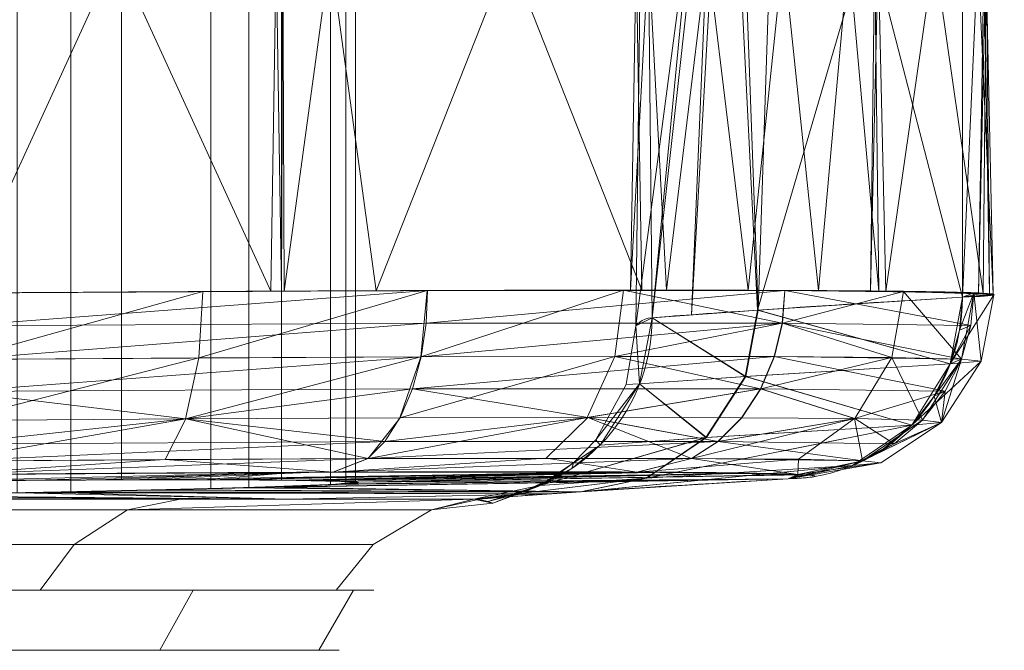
# Model space of a CAD drawing. Header units: millimetres. Extents: x -71 to 71, y -145 to 145.
# Tile 64 of 256: x 55 to 71, y -145 to -135. Entities that reach past the tile are written whole.
import ezdxf

# ---------------------------------------------------------------- set-up
doc = ezdxf.new("R2010")
doc.units = ezdxf.units.MM
doc.layers.add('1', color=7, linetype='CONTINUOUS')

msp = doc.modelspace()

# ---------------------------------------------------------------- linework, layer by layer
at = {"layer": '1', "color": 163, "linetype": 'Continuous', "lineweight": 13}
for p, q in [((70.739, -127.83, 46.708), (70.739, -139.17, 46.708)), ((70.739, -127.83, -46.708), (70.739, -139.17, -46.708))]:
    msp.add_line(p, q, dxfattribs=at)
at = {"layer": '1', "color": 163, "linetype": 'Continuous', "lineweight": 13, "extrusion": (0, -1, 0)}
msp.add_circle((0, 0, 144.005), 61.018, dxfattribs=at)
at = {"layer": '1', "color": 163, "linetype": 'Continuous', "lineweight": 13, "extrusion": (0, 1, 0)}
msp.add_circle((0, 0, -145), 60.443, dxfattribs=at)
at = {"layer": '1', "color": 163, "linetype": 'Continuous', "lineweight": 13, "extrusion": (-0.227826, -0.012994, 0.973615)}
msp.add_arc((142.806, 47.391, -59.784), 3, 357.4892, 86.8216, dxfattribs=at)
at = {"layer": '1', "color": 163, "linetype": 'Continuous', "lineweight": 13, "extrusion": (0.227826, 0.012994, 0.973615)}
msp.add_arc((-142.806, -47.391, 59.784), 3, 177.4892, 266.8216, dxfattribs=at)
at = {"layer": '1', "color": 163, "linetype": 'Continuous', "lineweight": 13, "extrusion": (-0.051031, -0.003792, 0.99869)}
msp.add_arc((143.762, 51.498, -13.267), 3, 356.7324, 85.7563, dxfattribs=at)
at = {"layer": '1', "color": 163, "linetype": 'Continuous', "lineweight": 13, "extrusion": (0.051031, 0.003792, 0.99869)}
msp.add_arc((-143.762, -51.498, 13.267), 3, 176.7324, 265.7563, dxfattribs=at)
at = {"layer": '1', "color": 163, "linetype": 'Continuous', "lineweight": 13, "extrusion": (0, 1, 0)}
for start, end in [(189.62085, 222.27869), (137.72131, 170.37915)]:
    msp.add_arc((0, 0, -142.505), 63.564, start, end, dxfattribs=at)
at = {"layer": '1', "color": 163, "linetype": 'Continuous', "lineweight": 13}
for points, knots in [([(54.195, -139.1, -71.05), (56.916, -139.08, -70.647), (59.581, -139.065, -69.661), (64.233, -139.051, -66.737), (66.267, -139.05, -64.773), (68.579, -139.059, -61.37), (69.241, -139.064, -60.141), (70.29, -139.077, -57.588), (70.677, -139.085, -56.273), (71.432, -139.114, -52.211), (71.366, -139.14, -49.386), (70.739, -139.17, -46.708)], [0, 0, 0, 0, 0.25, 0.25, 0.5, 0.5, 0.625, 0.625, 0.75, 0.75, 1, 1, 1, 1]), ([(70.739, -139.17, 46.708), (71.366, -139.14, 49.387), (71.43, -139.114, 52.228), (70.424, -139.075, 57.629), (69.346, -139.062, 60.243), (67.033, -139.053, 63.645), (66.133, -139.052, 64.713), (64.146, -139.052, 66.628), (63.065, -139.054, 67.472), (59.567, -139.065, 69.668), (56.915, -139.08, 70.647), (54.195, -139.1, 71.05)], [0, 0, 0, 0, 0.25, 0.25, 0.5, 0.5, 0.625, 0.625, 0.75, 0.75, 1, 1, 1, 1]), ([(65.614, -139.506, -10.461), (65.436, -139.519, -6.976), (65.347, -139.64, -3.49), (65.347, -139.64, 3.488), (65.436, -139.519, 6.977), (65.614, -139.506, 10.461)], [0, 0, 0, 0, 0.5, 0.5, 1, 1, 1, 1]), ([(67.861, -142.17, -47.422), (68.393, -142.139, -49.699), (68.448, -142.114, -52.101), (67.806, -142.085, -55.555), (67.476, -142.077, -56.673), (66.584, -142.064, -58.844), (66.021, -142.059, -59.89), (64.054, -142.05, -62.784), (62.324, -142.05, -64.454), (58.368, -142.065, -66.941), (56.102, -142.079, -67.78), (53.788, -142.1, -68.123)], [0, 0, 0, 0, 0.25, 0.25, 0.375, 0.375, 0.5, 0.5, 0.75, 0.75, 1, 1, 1, 1]), ([(53.788, -142.1, 68.123), (56.101, -142.079, 67.78), (58.356, -142.065, 66.947), (61.331, -142.054, 65.079), (62.25, -142.052, 64.361), (63.941, -142.051, 62.732), (64.706, -142.053, 61.824), (66.673, -142.062, 58.931), (67.59, -142.075, 56.708), (68.447, -142.113, 52.115), (68.393, -142.139, 49.7), (67.861, -142.17, 47.422)], [0, 0, 0, 0, 0.25, 0.25, 0.375, 0.375, 0.5, 0.5, 0.75, 0.75, 1, 1, 1, 1]), ([(42.762, -142.505, -47.03), (42.511, -142.502, -47.534), (42.308, -142.497, -48.052), (42.073, -142.489, -48.851), (42.006, -142.486, -49.121), (41.896, -142.48, -49.667), (41.853, -142.477, -49.945), (41.761, -142.467, -50.783), (41.749, -142.46, -51.339), (41.804, -142.448, -52.17), (41.835, -142.444, -52.446), (41.92, -142.435, -52.998), (41.976, -142.431, -53.275), (42.178, -142.417, -54.091), (42.359, -142.408, -54.616), (42.697, -142.394, -55.378), (42.821, -142.389, -55.627), (43.092, -142.38, -56.116), (43.24, -142.375, -56.357), (43.71, -142.36, -57.052), (44.061, -142.35, -57.482), (44.641, -142.336, -58.081), (44.844, -142.331, -58.272), (45.268, -142.322, -58.638), (45.49, -142.317, -58.813), (46.169, -142.303, -59.302), (46.647, -142.294, -59.586), (47.649, -142.276, -60.068), (48.18, -142.268, -60.268), (49.254, -142.252, -60.567), (49.8, -142.245, -60.668), (50.908, -142.231, -60.775), (51.475, -142.224, -60.779), (52.585, -142.213, -60.69), (53.133, -142.208, -60.597), (54.212, -142.199, -60.314), (54.745, -142.195, -60.122), (55.755, -142.189, -59.656), (56.237, -142.187, -59.38), (56.924, -142.185, -58.901), (57.149, -142.184, -58.73), (57.578, -142.183, -58.37), (57.784, -142.183, -58.182), (58.374, -142.183, -57.592), (58.731, -142.184, -57.167), (59.212, -142.186, -56.479), (59.363, -142.187, -56.241), (59.642, -142.189, -55.756), (59.77, -142.191, -55.508), (60.12, -142.195, -54.752), (60.308, -142.199, -54.229), (60.523, -142.206, -53.416), (60.582, -142.208, -53.141), (60.677, -142.213, -52.59), (60.711, -142.216, -52.314), (60.779, -142.224, -51.484), (60.776, -142.231, -50.928), (60.67, -142.244, -49.809), (60.568, -142.252, -49.259), (60.271, -142.268, -48.189), (60.076, -142.276, -47.667), (59.589, -142.294, -46.652), (59.305, -142.303, -46.174), (58.819, -142.317, -45.498), (58.647, -142.321, -45.279), (58.284, -142.331, -44.857), (58.091, -142.336, -44.652), (57.487, -142.35, -44.064), (57.056, -142.36, -43.713), (56.366, -142.374, -43.246), (56.13, -142.379, -43.1), (55.642, -142.389, -42.829), (55.389, -142.394, -42.702), (54.622, -142.408, -42.36), (54.096, -142.417, -42.18), (53.287, -142.431, -41.979), (53.015, -142.435, -41.923), (52.462, -142.443, -41.837), (52.181, -142.448, -41.805), (51.344, -142.46, -41.749), (50.789, -142.467, -41.761), (49.96, -142.477, -41.851), (49.684, -142.48, -41.894), (49.135, -142.486, -42.003), (48.86, -142.489, -42.07), (48.054, -142.497, -42.307), (47.534, -142.502, -42.511), (47.03, -142.505, -42.762)], [0, 0, 0, 0, 0.03125, 0.03125, 0.046875, 0.046875, 0.0625, 0.0625, 0.09375, 0.09375, 0.109375, 0.109375, 0.125, 0.125, 0.15625, 0.15625, 0.171875, 0.171875, 0.1875, 0.1875, 0.21875, 0.21875, 0.234375, 0.234375, 0.25, 0.25, 0.28125, 0.28125, 0.3125, 0.3125, 0.34375, 0.34375, 0.375, 0.375, 0.40625, 0.40625, 0.4375, 0.4375, 0.46875, 0.46875, 0.484375, 0.484375, 0.5, 0.5, 0.53125, 0.53125, 0.546875, 0.546875, 0.5625, 0.5625, 0.59375, 0.59375, 0.609375, 0.609375, 0.625, 0.625, 0.65625, 0.65625, 0.6875, 0.6875, 0.71875, 0.71875, 0.75, 0.75, 0.765625, 0.765625, 0.78125, 0.78125, 0.8125, 0.8125, 0.828125, 0.828125, 0.84375, 0.84375, 0.875, 0.875, 0.890625, 0.890625, 0.90625, 0.90625, 0.9375, 0.9375, 0.953125, 0.953125, 0.96875, 0.96875, 1, 1, 1, 1]), ([(47.03, -142.505, 42.762), (47.534, -142.502, 42.511), (48.052, -142.497, 42.308), (48.851, -142.489, 42.073), (49.121, -142.486, 42.006), (49.667, -142.48, 41.896), (49.945, -142.477, 41.853), (50.783, -142.467, 41.761), (51.339, -142.46, 41.749), (52.17, -142.448, 41.804), (52.446, -142.444, 41.835), (52.998, -142.435, 41.92), (53.275, -142.431, 41.976), (54.091, -142.417, 42.178), (54.616, -142.408, 42.359), (55.378, -142.394, 42.697), (55.627, -142.389, 42.821), (56.116, -142.38, 43.092), (56.357, -142.375, 43.24), (57.052, -142.36, 43.71), (57.482, -142.35, 44.061), (58.081, -142.336, 44.641), (58.272, -142.331, 44.844), (58.638, -142.322, 45.268), (58.813, -142.317, 45.49), (59.302, -142.303, 46.169), (59.586, -142.294, 46.647), (60.068, -142.276, 47.649), (60.268, -142.268, 48.18), (60.567, -142.252, 49.254), (60.668, -142.245, 49.8), (60.775, -142.231, 50.908), (60.779, -142.224, 51.475), (60.69, -142.213, 52.585), (60.597, -142.208, 53.133), (60.314, -142.199, 54.212), (60.122, -142.195, 54.745), (59.656, -142.189, 55.755), (59.38, -142.187, 56.237), (58.901, -142.185, 56.924), (58.73, -142.184, 57.149), (58.37, -142.183, 57.578), (58.182, -142.183, 57.784), (57.592, -142.183, 58.374), (57.167, -142.184, 58.731), (56.479, -142.186, 59.212), (56.241, -142.187, 59.363), (55.756, -142.189, 59.642), (55.508, -142.191, 59.77), (54.752, -142.195, 60.12), (54.229, -142.199, 60.308), (53.416, -142.206, 60.523), (53.141, -142.208, 60.582), (52.59, -142.213, 60.677), (52.314, -142.216, 60.711), (51.484, -142.224, 60.779), (50.928, -142.231, 60.776), (49.809, -142.244, 60.67), (49.259, -142.252, 60.568), (48.189, -142.268, 60.271), (47.667, -142.276, 60.076), (46.652, -142.294, 59.589), (46.174, -142.303, 59.305), (45.498, -142.317, 58.819), (45.279, -142.321, 58.647), (44.857, -142.331, 58.284), (44.652, -142.336, 58.091), (44.064, -142.35, 57.487), (43.713, -142.36, 57.056), (43.246, -142.374, 56.366), (43.1, -142.379, 56.13), (42.829, -142.389, 55.642), (42.702, -142.394, 55.389), (42.36, -142.408, 54.622), (42.18, -142.417, 54.096), (41.979, -142.431, 53.287), (41.923, -142.435, 53.015), (41.837, -142.443, 52.462), (41.805, -142.448, 52.181), (41.749, -142.46, 51.344), (41.761, -142.467, 50.789), (41.851, -142.477, 49.96), (41.894, -142.48, 49.684), (42.003, -142.486, 49.135), (42.07, -142.489, 48.86), (42.307, -142.497, 48.054), (42.511, -142.502, 47.534), (42.762, -142.505, 47.03)], [0, 0, 0, 0, 0.03125, 0.03125, 0.046875, 0.046875, 0.0625, 0.0625, 0.09375, 0.09375, 0.109375, 0.109375, 0.125, 0.125, 0.15625, 0.15625, 0.171875, 0.171875, 0.1875, 0.1875, 0.21875, 0.21875, 0.234375, 0.234375, 0.25, 0.25, 0.28125, 0.28125, 0.3125, 0.3125, 0.34375, 0.34375, 0.375, 0.375, 0.40625, 0.40625, 0.4375, 0.4375, 0.46875, 0.46875, 0.484375, 0.484375, 0.5, 0.5, 0.53125, 0.53125, 0.546875, 0.546875, 0.5625, 0.5625, 0.59375, 0.59375, 0.609375, 0.609375, 0.625, 0.625, 0.65625, 0.65625, 0.6875, 0.6875, 0.71875, 0.71875, 0.75, 0.75, 0.765625, 0.765625, 0.78125, 0.78125, 0.8125, 0.8125, 0.828125, 0.828125, 0.84375, 0.84375, 0.875, 0.875, 0.890625, 0.890625, 0.90625, 0.90625, 0.9375, 0.9375, 0.953125, 0.953125, 0.96875, 0.96875, 1, 1, 1, 1]), ([(62.67, -142.505, 10.623), (62.869, -142.512, 7.15), (62.982, -142.573, 3.575), (62.982, -142.572, -3.578), (62.869, -142.512, -7.15), (62.67, -142.505, -10.623)], [0, 0, 0, 0, 0.5, 0.5, 1, 1, 1, 1])]:
    msp.add_open_spline(points, degree=3, knots=knots, dxfattribs=at)
for points in [[(70.739, -139.17, -46.708), (67.955, -139.331, -34.81), (66.235, -139.459, -22.614), (65.614, -139.506, -10.461)], [(65.614, -139.506, 10.461), (66.235, -139.459, 22.61), (67.928, -139.333, 34.695), (70.739, -139.17, 46.708)], [(62.67, -142.505, -10.623), (63.298, -142.458, -22.964), (65.039, -142.331, -35.345), (67.861, -142.17, -47.422)], [(67.861, -142.17, 47.422), (65.012, -142.332, 35.229), (63.298, -142.458, 22.959), (62.67, -142.505, 10.623)]]:
    msp.add_open_spline(points, degree=3, dxfattribs=at)
for points in [[(52.258, -142.446, -41.817), (52.258, -124.554, -41.817), (56.015, -124.618, -43.038), (56.015, -142.382, -43.038)], [(58.325, -142.33, 44.909), (58.325, -124.67, 44.909), (55.129, -124.601, 42.587), (55.129, -142.399, 42.587)], [(56.015, -142.382, -43.038), (56.015, -124.618, -43.038), (58.951, -124.687, -45.681), (58.951, -142.313, -45.681)], [(60.3, -142.266, 48.33), (60.3, -124.734, 48.33), (58.325, -124.67, 44.909), (58.325, -142.33, 44.909)], [(58.951, -142.313, -45.681), (58.951, -124.687, -45.681), (60.558, -124.748, -49.29), (60.558, -142.252, -49.29)], [(60.713, -142.216, 52.258), (60.713, -124.784, 52.258), (60.3, -124.734, 48.33), (60.3, -142.266, 48.33)], [(56.015, -142.188, -59.492), (56.015, -124.812, -59.492), (52.258, -124.784, -60.713), (52.258, -142.216, -60.713)], [(53.24, -142.207, 60.558), (53.24, -124.793, 60.558), (56.849, -124.815, 58.951), (56.849, -142.185, 58.951)], [(58.951, -142.185, -56.849), (58.951, -124.815, -56.849), (56.015, -124.812, -59.492), (56.015, -142.188, -59.492)], [(56.849, -142.185, 58.951), (56.849, -124.815, 58.951), (59.492, -124.812, 56.015), (59.492, -142.188, 56.015)], [(60.558, -142.207, -53.24), (60.558, -124.793, -53.24), (58.951, -124.815, -56.849), (58.951, -142.185, -56.849)], [(59.492, -142.188, 56.015), (59.492, -124.812, 56.015), (60.713, -124.784, 52.258), (60.713, -142.216, 52.258)], [(60.558, -142.252, -49.29), (60.558, -124.748, -49.29), (60.558, -124.793, -53.24), (60.558, -142.207, -53.24)], [(66.936, -127.588, -17.208), (65.493, -127.486, 7.68), (65.347, -139.64, -0.001)], [(65.493, -127.486, 7.68), (65.614, -139.506, 10.461), (65.347, -139.64, -0.001)], [(65.614, -139.506, 10.461), (65.493, -127.486, 7.68), (66.768, -127.569, 17.165)], [(65.347, -139.64, -0.001), (65.614, -139.506, -10.461), (66.936, -127.588, -17.208)], [(66.768, -127.569, 17.165), (66.264, -139.459, 17.24), (65.614, -139.506, 10.461)], [(65.614, -139.506, -10.461), (66.266, -139.459, -17.239), (66.936, -127.588, -17.208)], [(67.355, -139.381, 28.636), (66.264, -139.459, 17.24), (66.768, -127.569, 17.165)], [(66.936, -127.588, -17.208), (66.266, -139.459, -17.239), (67.365, -139.381, -28.68)], [(67.355, -139.381, 28.636), (66.768, -127.569, 17.165), (70.739, -127.83, 46.708)], [(67.365, -139.381, -28.68), (67.757, -127.646, -31.362), (66.936, -127.588, -17.208)], [(67.757, -127.646, -31.362), (67.365, -139.381, -28.68), (70.739, -139.17, -46.708)], [(70.739, -139.17, -46.708), (70.739, -127.83, -46.708), (67.757, -127.646, -31.362)], [(70.739, -127.83, 46.708), (70.739, -139.17, 46.708), (67.355, -139.381, 28.636)], [(70.739, -139.17, 46.708), (70.739, -127.83, 46.708), (71.249, -127.883, 52.011)], [(70.739, -127.83, -46.708), (70.739, -139.17, -46.708), (71.249, -139.117, -52.011)], [(71.249, -139.117, -52.011), (71.005, -127.883, -52.301), (70.739, -127.83, -46.708)], [(54.195, -127.9, 71.05), (54.195, -139.1, 71.05), (59.317, -139.068, 69.571)], [(59.317, -139.068, 69.571), (59.493, -127.93, 69.238), (54.195, -127.9, 71.05)], [(54.195, -139.1, -71.05), (54.195, -127.9, -71.05), (59.317, -127.932, -69.571)], [(59.317, -127.932, -69.571), (59.493, -139.07, -69.238), (54.195, -139.1, -71.05)], [(59.317, -139.068, 69.571), (59.537, -139.068, 69.415), (59.493, -127.93, 69.238)], [(59.317, -127.932, -69.571), (59.537, -127.932, -69.415), (59.493, -139.07, -69.238)], [(61.058, -127.939, 68.703), (59.493, -127.93, 69.238), (59.537, -139.068, 69.415)], [(61.058, -139.061, -68.703), (59.493, -139.07, -69.238), (59.537, -127.932, -69.415)], [(61.058, -139.061, -68.703), (59.537, -127.932, -69.415), (65.444, -127.947, -65.237)], [(61.058, -127.939, 68.703), (59.537, -139.068, 69.415), (65.444, -139.053, 65.237)], [(65.444, -139.053, 65.237), (65.26, -127.944, 65.04), (61.058, -127.939, 68.703)], [(65.444, -127.947, -65.237), (65.26, -139.056, -65.04), (61.058, -139.061, -68.703)], [(65.26, -127.944, 65.04), (65.444, -139.053, 65.237), (65.85, -139.052, 64.95)], [(67.202, -127.946, 63.348), (65.26, -127.944, 65.04), (65.85, -139.052, 64.95)], [(65.26, -139.056, -65.04), (65.444, -127.947, -65.237), (65.85, -127.948, -64.95)], [(67.202, -139.054, -63.348), (65.26, -139.056, -65.04), (65.85, -127.948, -64.95)], [(65.85, -127.948, -64.95), (68.365, -127.941, -61.638), (67.202, -139.054, -63.348)], [(65.85, -139.052, 64.95), (68.365, -139.059, 61.638), (67.202, -127.946, 63.348)], [(69.359, -127.934, 59.787), (67.202, -127.946, 63.348), (68.365, -139.059, 61.638)], [(69.359, -139.066, -59.787), (67.202, -139.054, -63.348), (68.365, -127.941, -61.638)], [(68.365, -127.941, -61.638), (69.224, -127.928, -59.209), (69.359, -139.066, -59.787)], [(68.365, -139.059, 61.638), (69.224, -139.072, 59.209), (69.359, -127.934, 59.787)], [(69.475, -139.069, -59.308), (69.224, -127.928, -59.209), (71.083, -127.898, -53.954)], [(69.224, -127.928, -59.209), (69.475, -139.069, -59.308), (69.359, -139.066, -59.787)], [(69.475, -127.931, 59.308), (69.224, -139.072, 59.209), (71.083, -139.102, 53.954)], [(69.224, -139.072, 59.209), (69.475, -127.931, 59.308), (69.359, -127.934, 59.787)], [(71.083, -139.102, 53.954), (71.185, -127.884, 52.277), (69.475, -127.931, 59.308)], [(71.083, -127.898, -53.954), (71.185, -139.116, -52.277), (69.475, -139.069, -59.308)], [(71.249, -127.883, 52.011), (71.005, -139.117, 52.301), (70.739, -139.17, 46.708)], [(71.249, -127.883, 52.011), (71.185, -127.884, 52.277), (71.005, -139.117, 52.301)], [(71.249, -139.117, -52.011), (71.185, -139.116, -52.277), (71.005, -127.883, -52.301)], [(71.083, -127.898, -53.954), (71.005, -127.883, -52.301), (71.185, -139.116, -52.277)], [(71.083, -139.102, 53.954), (71.005, -139.117, 52.301), (71.185, -127.884, 52.277)], [(65.139, -139.052, 65.67), (61.899, -139.058, 68.204), (61.792, -140.152, 68.027)], [(61.792, -140.152, 68.027), (64.996, -140.146, 65.521), (65.139, -139.052, 65.67)], [(67.763, -139.597, 62.485), (65.139, -139.052, 65.67), (64.996, -140.146, 65.521)], [(67.763, -139.597, 62.485), (67.804, -139.056, 62.511), (65.139, -139.052, 65.67)], [(58.192, -139.074, 70.025), (54.195, -139.1, 71.05), (54.174, -140.195, 70.843)], [(54.174, -140.195, 70.843), (58.127, -140.168, 69.829), (58.192, -139.074, 70.025)], [(61.907, -139.058, -68.199), (61.882, -139.599, -68.156), (54.192, -139.641, -71)], [(54.192, -139.641, -71), (54.195, -139.1, -71.05), (61.907, -139.058, -68.199)], [(61.899, -139.058, 68.204), (58.192, -139.074, 70.025), (58.127, -140.168, 69.829)], [(58.127, -140.168, 69.829), (61.792, -140.152, 68.027), (61.899, -139.058, 68.204)], [(67.808, -139.056, -62.505), (67.767, -139.597, -62.478), (61.882, -139.599, -68.156)], [(61.882, -139.599, -68.156), (61.907, -139.058, -68.199), (67.808, -139.056, -62.505)], [(67.355, -139.381, 28.636), (70.739, -139.17, 46.708), (70.54, -140.267, 46.77)], [(70.54, -140.267, -46.77), (70.739, -139.17, -46.708), (67.365, -139.381, -28.68)], [(67.804, -139.056, 62.511), (67.763, -139.597, 62.485), (70.878, -139.636, 54.924)], [(67.767, -139.597, -62.478), (67.808, -139.056, -62.505), (69.765, -139.071, -58.864)], [(67.767, -139.597, -62.478), (69.765, -139.071, -58.864), (69.572, -140.165, -58.791)], [(70.878, -139.636, 54.924), (70.927, -139.095, 54.928), (67.804, -139.056, 62.511)], [(70.724, -140.19, -54.89), (69.572, -140.165, -58.791), (69.765, -139.071, -58.864)], [(69.765, -139.071, -58.864), (70.929, -139.095, -54.919), (70.724, -140.19, -54.89)], [(71.258, -139.128, -50.802), (70.739, -139.17, -46.708), (70.54, -140.267, -46.77)], [(70.54, -140.267, -46.77), (71.051, -140.224, -50.819), (71.258, -139.128, -50.802)], [(70.927, -139.095, 54.928), (70.878, -139.636, 54.924), (70.693, -139.712, 46.726)], [(70.693, -139.712, 46.726), (70.739, -139.17, 46.708), (70.927, -139.095, 54.928)], [(71.051, -140.224, -50.819), (70.724, -140.19, -54.89), (70.929, -139.095, -54.919)], [(70.929, -139.095, -54.919), (71.258, -139.128, -50.802), (71.051, -140.224, -50.819)], [(65.408, -140.599, -10.476), (65.614, -139.506, -10.461), (65.347, -139.64, -0.001)], [(65.347, -139.64, -0.001), (65.614, -139.506, 10.461), (65.408, -140.599, 10.476)], [(65.614, -139.506, -10.461), (65.408, -140.599, -10.476), (67.162, -140.476, -28.719)], [(67.152, -140.476, 28.674), (65.408, -140.599, 10.476), (65.614, -139.506, 10.461)], [(67.162, -140.476, -28.719), (67.365, -139.381, -28.68), (65.614, -139.506, -10.461)], [(65.614, -139.506, 10.461), (67.355, -139.381, 28.636), (67.152, -140.476, 28.674)], [(70.54, -140.267, 46.77), (67.152, -140.476, 28.674), (67.355, -139.381, 28.636)], [(67.365, -139.381, -28.68), (67.162, -140.476, -28.719), (70.54, -140.267, -46.77)], [(61.882, -139.599, -68.156), (61.8, -140.152, -68.022), (54.174, -140.195, -70.843)], [(54.174, -140.195, -70.843), (54.192, -139.641, -71), (61.882, -139.599, -68.156)], [(67.767, -139.597, -62.478), (67.636, -140.15, -62.391), (61.8, -140.152, -68.022)], [(61.8, -140.152, -68.022), (61.882, -139.599, -68.156), (67.767, -139.597, -62.478)], [(64.996, -140.146, 65.521), (67.632, -140.15, 62.397), (67.763, -139.597, 62.485)], [(65.408, -140.599, 10.476), (65.186, -140.611, -0.001), (65.347, -139.64, -0.001)], [(65.347, -139.64, -0.001), (65.186, -140.611, -0.001), (65.408, -140.599, -10.476)], [(67.763, -139.597, 62.485), (67.632, -140.15, 62.397), (70.722, -140.189, 54.899)], [(69.572, -140.165, -58.791), (67.636, -140.15, -62.391), (67.767, -139.597, -62.478)], [(70.722, -140.189, 54.899), (70.878, -139.636, 54.924), (67.763, -139.597, 62.485)], [(70.878, -139.636, 54.924), (70.722, -140.189, 54.899), (70.54, -140.267, 46.77)], [(70.54, -140.267, 46.77), (70.693, -139.712, 46.726), (70.878, -139.636, 54.924)], [(58.127, -140.168, 69.829), (54.174, -140.195, 70.843), (54.086, -141.205, 70.193)], [(54.086, -141.205, 70.193), (57.906, -141.178, 69.213), (58.127, -140.168, 69.829)], [(61.8, -140.152, -68.022), (61.657, -140.684, -67.791), (54.138, -140.728, -70.572)], [(54.138, -140.728, -70.572), (54.174, -140.195, -70.843), (61.8, -140.152, -68.022)], [(61.792, -140.152, 68.027), (58.127, -140.168, 69.829), (57.906, -141.178, 69.213)], [(57.906, -141.178, 69.213), (61.447, -141.161, 67.472), (61.792, -140.152, 68.027)], [(64.996, -140.146, 65.521), (61.792, -140.152, 68.027), (61.447, -141.161, 67.472)], [(61.447, -141.161, 67.472), (64.543, -141.155, 65.05), (64.996, -140.146, 65.521)], [(67.636, -140.15, -62.391), (67.41, -140.682, -62.239), (61.657, -140.684, -67.791)], [(61.657, -140.684, -67.791), (61.8, -140.152, -68.022), (67.636, -140.15, -62.391)], [(67.406, -140.682, 62.245), (64.996, -140.146, 65.521), (64.543, -141.155, 65.05)], [(67.406, -140.682, 62.245), (67.632, -140.15, 62.397), (64.996, -140.146, 65.521)], [(67.632, -140.15, 62.397), (67.406, -140.682, 62.245), (70.453, -140.722, 54.853)], [(67.41, -140.682, -62.239), (67.636, -140.15, -62.391), (69.572, -140.165, -58.791)], [(67.41, -140.682, -62.239), (69.572, -140.165, -58.791), (68.964, -141.174, -58.548)], [(70.453, -140.722, 54.853), (70.722, -140.189, 54.899), (67.632, -140.15, 62.397)], [(70.078, -141.2, -54.778), (68.964, -141.174, -58.548), (69.572, -140.165, -58.791)], [(69.572, -140.165, -58.791), (70.724, -140.19, -54.89), (70.078, -141.2, -54.778)], [(70.394, -141.235, -50.845), (70.078, -141.2, -54.778), (70.724, -140.19, -54.89)], [(70.722, -140.189, 54.899), (70.453, -140.722, 54.853), (70.274, -140.801, 46.839)], [(70.274, -140.801, 46.839), (70.54, -140.267, 46.77), (70.722, -140.189, 54.899)], [(70.724, -140.19, -54.89), (71.051, -140.224, -50.819), (70.394, -141.235, -50.845)], [(67.152, -140.476, 28.674), (70.54, -140.267, 46.77), (69.902, -141.279, 46.932)], [(69.902, -141.279, -46.932), (70.54, -140.267, -46.77), (67.162, -140.476, -28.719)], [(71.051, -140.224, -50.819), (70.54, -140.267, -46.77), (69.902, -141.279, -46.932)], [(69.902, -141.279, -46.932), (70.394, -141.235, -50.845), (71.051, -140.224, -50.819)], [(66.514, -141.486, -28.82), (67.162, -140.476, -28.719), (65.408, -140.599, -10.476)], [(65.408, -140.599, 10.476), (67.152, -140.476, 28.674), (66.503, -141.487, 28.775)], [(69.902, -141.279, 46.932), (66.503, -141.487, 28.775), (67.152, -140.476, 28.674)], [(67.162, -140.476, -28.719), (66.514, -141.486, -28.82), (69.902, -141.279, -46.932)], [(64.682, -141.524, -0.001), (64.755, -141.609, -10.513), (65.408, -140.599, -10.476)], [(64.682, -141.524, -0.001), (65.186, -140.611, -0.001), (65.408, -140.599, 10.476)], [(65.408, -140.599, 10.476), (64.755, -141.609, 10.513), (64.682, -141.524, -0.001)], [(65.408, -140.599, -10.476), (65.186, -140.611, -0.001), (64.682, -141.524, -0.001)], [(65.408, -140.599, -10.476), (64.755, -141.609, -10.513), (66.514, -141.486, -28.82)], [(66.503, -141.487, 28.775), (64.755, -141.609, 10.513), (65.408, -140.599, 10.476)], [(57.912, -141.178, -69.209), (54.086, -141.205, -70.193), (54.138, -140.728, -70.572)], [(57.912, -141.178, -69.209), (54.138, -140.728, -70.572), (61.657, -140.684, -67.791)], [(61.657, -140.684, -67.791), (61.455, -141.161, -67.467), (57.912, -141.178, -69.209)], [(64.555, -141.155, -65.035), (61.455, -141.161, -67.467), (61.657, -140.684, -67.791)], [(61.657, -140.684, -67.791), (67.41, -140.682, -62.239), (64.555, -141.155, -65.035)], [(64.543, -141.155, 65.05), (67.089, -141.159, 62.032), (67.406, -140.682, 62.245)], [(67.41, -140.682, -62.239), (67.094, -141.159, -62.026), (64.555, -141.155, -65.035)], [(67.406, -140.682, 62.245), (67.089, -141.159, 62.032), (68.955, -141.174, 58.565)], [(68.964, -141.174, -58.548), (67.094, -141.159, -62.026), (67.41, -140.682, -62.239)], [(68.955, -141.174, 58.565), (70.453, -140.722, 54.853), (67.406, -140.682, 62.245)], [(68.955, -141.174, 58.565), (70.076, -141.199, 54.787), (70.453, -140.722, 54.853)], [(70.394, -141.235, 50.852), (69.902, -141.279, 46.932), (70.274, -140.801, 46.839)], [(70.453, -140.722, 54.853), (70.076, -141.199, 54.787), (70.394, -141.235, 50.852)], [(70.394, -141.235, 50.852), (70.274, -140.801, 46.839), (70.453, -140.722, 54.853)], [(61.198, -141.551, 67.073), (61.447, -141.161, 67.472), (57.906, -141.178, 69.213)], [(57.912, -141.178, -69.209), (61.455, -141.161, -67.467), (60.926, -141.832, -66.621)], [(64.555, -141.155, -65.035), (63.863, -141.826, -64.317), (60.926, -141.832, -66.621)], [(60.926, -141.832, -66.621), (61.455, -141.161, -67.467), (64.555, -141.155, -65.035)], [(64.543, -141.155, 65.05), (61.198, -141.551, 67.073), (66.7, -141.549, 61.768)], [(64.543, -141.155, 65.05), (61.447, -141.161, 67.472), (61.198, -141.551, 67.073)], [(66.267, -141.83, -61.466), (63.863, -141.826, -64.317), (64.555, -141.155, -65.035)], [(66.7, -141.549, 61.768), (67.089, -141.159, 62.032), (64.543, -141.155, 65.05)], [(64.555, -141.155, -65.035), (66.704, -141.549, -61.762), (66.267, -141.83, -61.466)], [(64.555, -141.155, -65.035), (67.094, -141.159, -62.026), (66.704, -141.549, -61.762)], [(68.955, -141.174, 58.565), (67.089, -141.159, 62.032), (66.7, -141.549, 61.768)], [(66.704, -141.549, -61.762), (67.094, -141.159, -62.026), (68.964, -141.174, -58.548)], [(57.912, -141.178, -69.209), (57.57, -141.849, -68.271), (53.946, -141.876, -69.203)], [(53.946, -141.876, -69.203), (54.086, -141.205, -70.193), (57.912, -141.178, -69.209)], [(57.906, -141.178, 69.213), (54.021, -141.595, 69.727), (61.198, -141.551, 67.073)], [(57.906, -141.178, 69.213), (54.086, -141.205, 70.193), (54.021, -141.595, 69.727)], [(60.926, -141.832, -66.621), (57.57, -141.849, -68.271), (57.912, -141.178, -69.209)], [(65.514, -142.158, 28.921), (66.503, -141.487, 28.775), (69.902, -141.279, 46.932)], [(69.902, -141.279, 46.932), (68.926, -141.949, 47.17), (65.514, -142.158, 28.921)], [(65.524, -142.157, -28.966), (68.926, -141.949, -47.17), (69.902, -141.279, -46.932)], [(69.902, -141.279, -46.932), (66.514, -141.486, -28.82), (65.524, -142.157, -28.966)], [(68.955, -141.174, 58.565), (66.7, -141.549, 61.768), (66.263, -141.83, 61.472)], [(66.263, -141.83, 61.472), (68.03, -141.845, 58.188), (68.955, -141.174, 58.565)], [(68.964, -141.174, -58.548), (69.614, -141.589, -54.695), (66.704, -141.549, -61.762)], [(68.955, -141.174, 58.565), (68.03, -141.845, 58.188), (69.092, -141.87, 54.61)], [(70.394, -141.235, 50.852), (69.392, -141.905, 50.882), (68.926, -141.949, 47.17)], [(68.926, -141.949, 47.17), (69.902, -141.279, 46.932), (70.394, -141.235, 50.852)], [(69.092, -141.87, 54.61), (70.076, -141.199, 54.787), (68.955, -141.174, 58.565)], [(68.964, -141.174, -58.548), (70.078, -141.2, -54.778), (69.614, -141.589, -54.695)], [(70.394, -141.235, 50.852), (70.076, -141.199, 54.787), (69.092, -141.87, 54.61)], [(69.092, -141.87, 54.61), (69.392, -141.905, 50.882), (70.394, -141.235, 50.852)], [(70.394, -141.235, -50.845), (69.442, -141.668, -47.045), (69.614, -141.589, -54.695)], [(70.394, -141.235, -50.845), (69.902, -141.279, -46.932), (69.442, -141.668, -47.045)], [(69.614, -141.589, -54.695), (70.078, -141.2, -54.778), (70.394, -141.235, -50.845)], [(63.758, -142.28, -10.567), (65.524, -142.157, -28.966), (66.514, -141.486, -28.82)], [(66.514, -141.486, -28.82), (64.755, -141.609, -10.513), (63.758, -142.28, -10.567)], [(63.758, -142.28, 10.567), (64.755, -141.609, 10.513), (66.503, -141.487, 28.775)], [(66.503, -141.487, 28.775), (65.514, -142.158, 28.921), (63.758, -142.28, 10.567)], [(61.198, -141.551, 67.073), (54.021, -141.595, 69.727), (53.946, -141.876, 69.203)], [(53.946, -141.876, 69.203), (60.918, -141.832, 66.625), (61.198, -141.551, 67.073)], [(66.7, -141.549, 61.768), (61.198, -141.551, 67.073), (60.918, -141.832, 66.625)], [(60.918, -141.832, 66.625), (66.263, -141.83, 61.472), (66.7, -141.549, 61.768)], [(64.316, -141.904, -0.001), (64.286, -141.998, -10.539), (64.755, -141.609, -10.513)], [(64.755, -141.609, 10.513), (64.286, -141.998, 10.539), (64.316, -141.904, -0.001)], [(64.316, -141.904, -0.001), (64.682, -141.524, -0.001), (64.755, -141.609, 10.513)], [(64.755, -141.609, -10.513), (64.682, -141.524, -0.001), (64.316, -141.904, -0.001)], [(69.094, -141.871, -54.601), (66.267, -141.83, -61.466), (66.704, -141.549, -61.762)], [(66.704, -141.549, -61.762), (69.614, -141.589, -54.695), (69.094, -141.871, -54.601)], [(69.614, -141.589, -54.695), (69.442, -141.668, -47.045), (68.926, -141.949, -47.17)], [(68.926, -141.949, -47.17), (69.094, -141.871, -54.601), (69.614, -141.589, -54.695)], [(60.918, -141.832, 66.625), (53.946, -141.876, 69.203), (53.788, -142.1, 68.123)], [(53.788, -142.1, 68.123), (60.339, -142.058, 65.702), (60.918, -141.832, 66.625)], [(60.346, -142.057, -65.697), (53.788, -142.1, -68.123), (57.57, -141.849, -68.271)], [(53.788, -142.1, -68.123), (53.946, -141.876, -69.203), (57.57, -141.849, -68.271)], [(57.57, -141.849, -68.271), (60.926, -141.832, -66.621), (60.346, -142.057, -65.697)], [(66.263, -141.83, 61.472), (60.918, -141.832, 66.625), (60.339, -142.058, 65.702)], [(60.339, -142.058, 65.702), (65.362, -142.056, 60.86), (66.263, -141.83, 61.472)], [(60.346, -142.057, -65.697), (60.926, -141.832, -66.621), (63.863, -141.826, -64.317)], [(63.863, -141.826, -64.317), (65.365, -142.056, -60.854), (60.346, -142.057, -65.697)], [(64.316, -141.904, -0.001), (64.286, -141.998, 10.539), (63.862, -142.208, 5.319)], [(64.316, -141.904, -0.001), (63.896, -142.21, -0.001), (63.862, -142.208, -5.32)], [(63.862, -142.208, -5.32), (64.286, -141.998, -10.539), (64.316, -141.904, -0.001)], [(63.862, -142.208, 5.319), (63.896, -142.21, -0.001), (64.316, -141.904, -0.001)], [(63.863, -141.826, -64.317), (66.267, -141.83, -61.466), (65.365, -142.056, -60.854)], [(64.433, -142.381, 29.076), (65.514, -142.158, 28.921), (68.926, -141.949, 47.17)], [(68.926, -141.949, 47.17), (67.861, -142.17, 47.422), (64.433, -142.381, 29.076)], [(64.443, -142.38, -29.121), (67.861, -142.17, -47.422), (68.926, -141.949, -47.17)], [(68.926, -141.949, -47.17), (65.524, -142.157, -28.966), (64.443, -142.38, -29.121)], [(68.03, -141.845, 58.188), (66.263, -141.83, 61.472), (65.362, -142.056, 60.86)], [(65.362, -142.056, 60.86), (68.019, -142.094, 54.412), (68.03, -141.845, 58.188)], [(68.02, -142.094, -54.403), (65.365, -142.056, -60.854), (66.267, -141.83, -61.466)], [(66.267, -141.83, -61.466), (69.094, -141.871, -54.601), (68.02, -142.094, -54.403)], [(69.094, -141.871, -54.601), (68.926, -141.949, -47.17), (67.861, -142.17, -47.422)], [(67.861, -142.17, -47.422), (68.02, -142.094, -54.403), (69.094, -141.871, -54.601)], [(68.019, -142.094, 54.412), (67.861, -142.17, 47.422), (69.392, -141.905, 50.882)], [(67.861, -142.17, 47.422), (68.926, -141.949, 47.17), (69.392, -141.905, 50.882)], [(68.019, -142.094, 54.412), (69.092, -141.87, 54.61), (68.03, -141.845, 58.188)], [(69.392, -141.905, 50.882), (69.092, -141.87, 54.61), (68.019, -142.094, 54.412)], [(53.788, -142.1, 68.123), (53.185, -142.208, 60.569), (55.201, -142.193, 59.912)], [(59.743, -142.06, -66.059), (56.447, -142.186, -59.228), (53.655, -142.204, -60.46)], [(53.655, -142.204, -60.46), (53.788, -142.1, -68.123), (59.743, -142.06, -66.059)], [(55.201, -142.193, 59.912), (60.077, -142.059, 65.863), (53.788, -142.1, 68.123)], [(60.077, -142.059, 65.863), (55.201, -142.193, 59.912), (57.023, -142.185, 58.822)], [(58.206, -142.183, -57.752), (56.447, -142.186, -59.228), (59.743, -142.06, -66.059)], [(65.177, -142.055, 61.126), (60.077, -142.059, 65.863), (57.023, -142.185, 58.822)], [(57.023, -142.185, 58.822), (58.552, -142.184, 57.361), (65.177, -142.055, 61.126)], [(59.743, -142.06, -66.059), (64.795, -142.054, -61.643), (58.206, -142.183, -57.752)], [(58.206, -142.183, -57.752), (64.795, -142.054, -61.643), (65.545, -142.057, -60.584)], [(60.056, -142.195, -54.866), (58.206, -142.183, -57.752), (65.545, -142.057, -60.584)], [(65.177, -142.055, 61.126), (58.552, -142.184, 57.361), (59.722, -142.19, 55.593)], [(59.722, -142.19, 55.593), (65.884, -142.059, 60.042), (65.177, -142.055, 61.126)], [(67.02, -142.08, 56.848), (65.884, -142.059, 60.042), (59.722, -142.19, 55.593)], [(59.722, -142.19, 55.593), (60.472, -142.204, 53.606), (67.02, -142.08, 56.848)], [(65.545, -142.057, -60.584), (67.007, -142.08, -56.836), (60.056, -142.195, -54.866)], [(67.007, -142.08, -56.836), (60.762, -142.224, -51.512), (60.056, -142.195, -54.866)], [(60.472, -142.204, 53.606), (60.762, -142.224, 51.512), (67.02, -142.08, 56.848)], [(60.762, -142.224, -51.512), (67.007, -142.08, -56.836), (68.074, -142.097, -54.101)], [(68.133, -142.1, 53.72), (67.02, -142.08, 56.848), (60.762, -142.224, 51.512)], [(60.762, -142.224, -51.512), (68.074, -142.097, -54.101), (67.861, -142.17, -47.422)], [(67.861, -142.17, 47.422), (68.133, -142.1, 53.72), (60.762, -142.224, 51.512)], [(64.286, -141.998, 10.539), (63.758, -142.28, 10.567), (63.862, -142.208, 5.319)], [(63.862, -142.208, -5.32), (63.758, -142.28, -10.567), (64.286, -141.998, -10.539)], [(67.861, -142.17, 47.422), (60.33, -142.264, 48.423), (58.922, -142.314, 45.642)], [(58.922, -142.314, 45.642), (64.433, -142.381, 29.076), (67.861, -142.17, 47.422)], [(67.861, -142.17, -47.422), (64.443, -142.38, -29.121), (59.166, -142.307, -45.99)], [(59.166, -142.307, -45.99), (60.58, -142.25, -49.397), (67.861, -142.17, -47.422)], [(60.762, -142.224, 51.512), (60.33, -142.264, 48.423), (67.861, -142.17, 47.422)], [(67.861, -142.17, -47.422), (60.58, -142.25, -49.397), (60.762, -142.224, -51.512)], [(62.67, -142.505, -10.623), (64.443, -142.38, -29.121), (65.524, -142.157, -28.966)], [(65.524, -142.157, -28.966), (63.758, -142.28, -10.567), (62.67, -142.505, -10.623)], [(62.67, -142.505, 10.623), (63.758, -142.28, 10.567), (65.514, -142.158, 28.921)], [(65.514, -142.158, 28.921), (64.433, -142.381, 29.076), (62.67, -142.505, 10.623)], [(63.896, -142.21, -0.001), (62.982, -142.572, -0.001), (63.384, -142.42, -5.336)], [(63.384, -142.42, 5.335), (62.982, -142.572, -0.001), (63.896, -142.21, -0.001)], [(63.384, -142.42, -5.336), (63.209, -142.447, -10.595), (63.758, -142.28, -10.567)], [(63.758, -142.28, 10.567), (63.209, -142.447, 10.595), (63.384, -142.42, 5.335)], [(63.896, -142.21, -0.001), (63.862, -142.208, 5.319), (63.384, -142.42, 5.335)], [(63.384, -142.42, 5.335), (63.862, -142.208, 5.319), (63.758, -142.28, 10.567)], [(63.758, -142.28, -10.567), (63.862, -142.208, -5.32), (63.384, -142.42, -5.336)], [(63.384, -142.42, -5.336), (63.862, -142.208, -5.32), (63.896, -142.21, -0.001)], [(49.468, -142.483, -41.937), (52.586, -142.441, -41.857), (59.575, -142.505, -22.163)], [(59.575, -142.505, 22.163), (51.582, -142.456, 41.771), (49.468, -142.483, 41.937)], [(55.173, -142.398, 42.606), (51.582, -142.456, 41.771), (59.575, -142.505, 22.163)], [(59.575, -142.505, -22.163), (52.586, -142.441, -41.857), (55.562, -142.39, -42.792)], [(64.433, -142.381, 29.076), (57.509, -142.35, 44.106), (55.173, -142.398, 42.606)], [(55.173, -142.398, 42.606), (63.951, -142.415, 24.041), (64.433, -142.381, 29.076)], [(59.575, -142.505, 22.163), (63.951, -142.415, 24.041), (55.173, -142.398, 42.606)], [(55.562, -142.39, -42.792), (57.303, -142.354, -43.931), (64.443, -142.38, -29.121)], [(64.443, -142.38, -29.121), (63.956, -142.414, -24.045), (55.562, -142.39, -42.792)], [(55.562, -142.39, -42.792), (63.956, -142.414, -24.045), (59.575, -142.505, -22.163)], [(57.303, -142.354, -43.931), (59.166, -142.307, -45.99), (64.443, -142.38, -29.121)], [(64.433, -142.381, 29.076), (58.922, -142.314, 45.642), (57.509, -142.35, 44.106)], [(62.67, -142.505, -10.623), (59.575, -142.505, -22.163), (63.956, -142.414, -24.045)], [(63.951, -142.415, 24.041), (59.575, -142.505, 22.163), (62.67, -142.505, 10.623)], [(62.9, -142.541, -5.351), (62.67, -142.505, -10.623), (63.209, -142.447, -10.595)], [(63.209, -142.447, 10.595), (62.67, -142.505, 10.623), (62.9, -142.541, 5.35)], [(62.982, -142.572, -0.001), (62.9, -142.541, -5.351), (63.384, -142.42, -5.336)], [(62.9, -142.541, 5.35), (63.384, -142.42, 5.335), (63.209, -142.447, 10.595)], [(63.209, -142.447, -10.595), (63.384, -142.42, -5.336), (62.9, -142.541, -5.351)], [(63.384, -142.42, 5.335), (62.9, -142.541, 5.35), (62.982, -142.572, -0.001)], [(48.038, -142.505, 41.625), (47.314, -142.68, 40.998), (56.948, -142.68, 26.007), (57.82, -142.505, 26.405)], [(57.82, -142.505, -26.405), (56.948, -142.68, -26.007), (47.314, -142.68, -40.998), (48.038, -142.505, -41.625)], [(59.575, -142.505, -22.163), (48.485, -142.505, -41.104), (49.468, -142.483, -41.937)], [(49.468, -142.483, 41.937), (48.485, -142.505, 41.104), (59.575, -142.505, 22.163)], [(56.948, -142.68, -26.007), (57.82, -142.505, -26.405), (62.67, -142.505, -10.623)], [(62.67, -142.505, -10.623), (61.968, -142.68, -8.91), (56.948, -142.68, -26.007)], [(56.948, -142.68, 26.007), (61.968, -142.68, 8.91), (62.67, -142.505, 10.623)], [(62.67, -142.505, 10.623), (57.82, -142.505, 26.405), (56.948, -142.68, 26.007)], [(61.968, -142.68, 8.91), (62.717, -142.515, 9.03), (62.67, -142.505, 10.623)], [(62.67, -142.505, -10.623), (62.717, -142.515, -9.03), (61.968, -142.68, -8.91)], [(61.968, -142.68, -8.91), (62.717, -142.515, -9.03), (62.982, -142.572, -0.001)], [(62.982, -142.572, -0.001), (62.717, -142.515, 9.03), (61.968, -142.68, 8.91)], [(61.968, -142.68, 8.91), (61.968, -142.68, -8.91), (62.982, -142.572, -0.001)], [(47.314, -142.68, -40.998), (56.948, -142.68, -26.007), (56.066, -143.251, -25.604), (46.581, -143.251, -40.363)], [(56.948, -142.68, 26.007), (47.314, -142.68, 40.998), (46.581, -143.251, 40.363), (56.066, -143.251, 25.604)], [(56.948, -142.68, -26.007), (61.968, -142.68, -8.91), (61.008, -143.251, -8.772), (56.066, -143.251, -25.604)], [(61.968, -142.68, 8.91), (56.948, -142.68, 26.007), (56.066, -143.251, 25.604), (61.008, -143.251, 8.772)], [(61.968, -142.68, -8.91), (61.968, -142.68, 8.91), (61.008, -143.251, 8.772), (61.008, -143.251, -8.772)], [(46.114, -144.005, -39.958), (46.581, -143.251, -40.363), (56.066, -143.251, -25.604), (55.504, -144.005, -25.348)], [(55.504, -144.005, 25.348), (56.066, -143.251, 25.604), (46.581, -143.251, 40.363), (46.114, -144.005, 39.958)], [(55.504, -144.005, -25.348), (56.066, -143.251, -25.604), (61.008, -143.251, -8.772), (60.397, -144.005, -8.684)], [(60.397, -144.005, 8.684), (61.008, -143.251, 8.772), (56.066, -143.251, 25.604), (55.504, -144.005, 25.348)], [(60.397, -144.005, -8.684), (61.008, -143.251, -8.772), (61.008, -143.251, 8.772), (60.397, -144.005, 8.684)], [(58.032, -144.005, 18.856), (45.345, -144.005, 40.829), (44.918, -145, 40.445), (57.485, -145, 18.678)], [(52.843, -144.005, -30.509), (60.684, -144.005, -6.378), (60.112, -145, -6.318), (52.345, -145, -30.222)], [(60.684, -144.005, -6.378), (58.032, -144.005, 18.856), (57.485, -145, 18.678), (60.112, -145, -6.318)], [(44.918, -145, -40.445), (57.485, -145, -18.678), (32.811, -145, -10.661), (25.638, -145, -23.085)], [(60.112, -145, 6.318), (52.345, -145, 30.222), (29.878, -145, 17.25), (34.311, -145, 3.606)], [(57.485, -145, -18.678), (60.112, -145, 6.318), (34.311, -145, 3.606), (32.811, -145, -10.661)]]:
    msp.add_3dface(points, dxfattribs=at)

doc.saveas('drawing.dxf')
